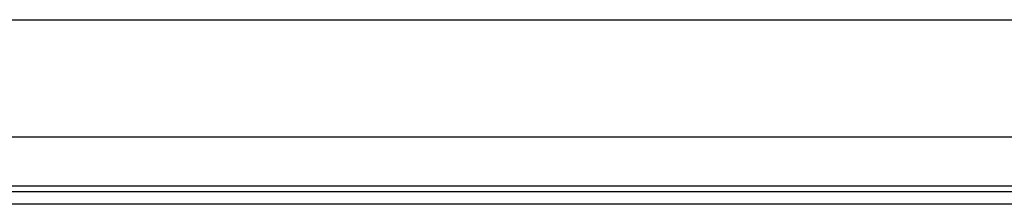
# Model space of a CAD drawing. Header units: inches. Extents: x 15 to 513, y 46 to 241.
# Tile 92 of 256: x 53.529 to 58.765, y 131.16 to 132.143. Entities that reach past the tile are written whole.
import ezdxf

# ---------------------------------------------------------------- set-up
doc = ezdxf.new("R2010")
doc.units = ezdxf.units.IN
doc.header["$MEASUREMENT"] = 0
doc.layers.add('Visible Edges(ANSI)', color=7, linetype='Continuous', lineweight=25)
doc.layers.add('Visible Tangent Edges(ANSI)', color=7, linetype='Continuous', lineweight=25)

msp = doc.modelspace()

# ---------------------------------------------------------------- linework, layer by layer
at = {"layer": 'Visible Edges(ANSI)'}
for p, q in [((16.3676, 132.1428), (68.3036, 132.1428)), ((63.7322, 131.5178), (51.141, 131.5178)), ((51.4791, 131.2278), (63.3941, 131.2278)), ((63.3941, 131.1598), (51.4791, 131.1598))]:
    msp.add_line(p, q, dxfattribs=at)
at = {"layer": 'Visible Tangent Edges(ANSI)'}
msp.add_line((51.4127, 131.2588), (63.4606, 131.2588), dxfattribs=at)

doc.saveas('drawing.dxf')
